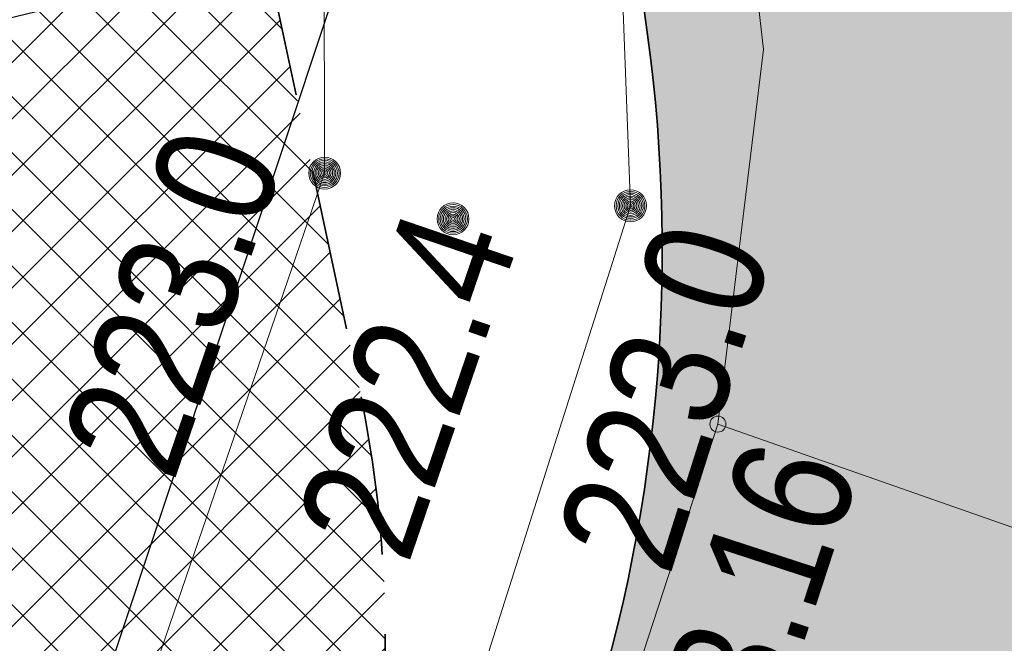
# Model space of a CAD drawing. Header units: metres. Extents: x 6599773 to 13199707, y 5688499 to 11377233.
# Tile 225 of 256: x 6600014 to 6600020, y 5689068 to 5689072. Entities that reach past the tile are written whole.
import ezdxf
from ezdxf.enums import TextEntityAlignment as Align

# ---------------------------------------------------------------- set-up
doc = ezdxf.new("R2010")
doc.units = ezdxf.units.M
doc.header["$MEASUREMENT"] = 0
for name, pattern in [('1', [0]), ('2_OTKJ', [2, 1.5, -0.5]), ('3_EGJE', [2.5, 1.5, -0.3700000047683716, 0.2600001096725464, -0.369999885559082]), ('BUG', [1.5, 1, -0.5]), ('GUK', [2, 1.5, -0.5])]:
    doc.linetypes.add(name, pattern=pattern)
doc.layers.get('0').update_dxf_attribs({"linetype": 'CONTINUOUS', "lineweight": 5})
doc.layers.get('Defpoints').update_dxf_attribs({"linetype": 'CONTINUOUS', "lineweight": 9})
for name, color, linetype, lineweight in [('_kolor chodnik', 50, '1', 0), ('_kolor zjazdy kostka', 7, '1', 0), ('_kolor ścieżka', 10, '1', 0), ('_kraweznik', 7, 'CONTINUOUS', 35), ('_obrzeze', 10, 'BUG', 35), ('_opis', 7, 'CONTINUOUS', 25), ('_os', 7, '3_EGJE', 13), ('AS__Nowe_granice', 140, 'CONTINUOUS', 30), ('Kontury', 90, 'GUK', 5), ('OTK_L_0', 7, '2_OTKJ', 5), ('OTK_L_5', 7, 'CONTINUOUS', 5), ('OTR_T_0', 7, 'CONTINUOUS', 5), ('OTR_T_1', 7, 'CONTINUOUS', 5), ('OTZ_L_1', 7, 'CONTINUOUS', 5)]:
    doc.layers.add(name, color=color, linetype=linetype, lineweight=lineweight)
doc.layers.add('_kolor jezdnia', color=7, linetype='1', lineweight=0, true_color=0x00dbdb)
doc.layers.add('_kolor pobocze', color=7, linetype='1', lineweight=0, true_color=0xff66ff)
doc.styles.add('opis', font='ARIALN.TTF', dxfattribs={"width": 0.7, "height": 1.1})
doc.styles.add('STYL_ARIAL', font='ARIALN.TTF', dxfattribs={"width": 0.75, "oblique": 0.1})
doc.dimstyles.new('opi', dxfattribs={"dimtxt": 1.1, "dimasz": 0.6, "dimexe": 1, "dimexo": 1, "dimgap": 0.5, "dimtad": 1, "dimzin": 1, "dimtxsty": 'opis', "dimblk": 'ARCHTICK', "dimcen": 2.5, "dimadec": 3, "dimazin": 0, "dimtfac": 1, "dimtmove": 0, "dimatfit": 3, "dimfxl": 1, "dimarcsym": 0})
pattern_1 = [(45, (0, 0), (-0.1767766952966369, 0.1767766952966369), []), (135, (0, 0), (-0.1767766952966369, -0.1767766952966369), [])]

# ---------------------------------------------------------------- blocks, each defined once
blk = doc.blocks.new('_ArchTick')
at = {"color": 0, "linetype": 'ByBlock', "const_width": 0.15}
blk.add_lwpolyline([(-0.5, -0.5), (0.5, 0.5)], dxfattribs=at)
blk = doc.blocks.new('*D90')
at = {"layer": '_opis', "color": 0, "lineweight": -2, "transparency": 16777216}
blk.add_line((6600012.671020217, 5689071.674054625), (6600017.848034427, 5689072.953688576), dxfattribs=at)
at = {"layer": 'Defpoints', "color": 0, "transparency": 16777216}
for p in [(6600017.848034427, 5689072.953688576), (6600008.140193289, 5689070.554142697)]:
    blk.add_point(p, dxfattribs=at)
at = {"layer": '_opis', "color": 0, "lineweight": -2, "transparency": 16777216, "xscale": 0.6, "yscale": 0.6, "zscale": 0.6, "rotation": 13.88386012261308}
blk.add_blockref('_ArchTick', (6600017.848034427, 5689072.953688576), dxfattribs=at)
at = {"layer": '_opis', "color": 0, "transparency": 16777216, "insert": (6600014.204300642, 5689073.249037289), "char_height": 1.1, "attachment_point": 5, "rotation": 13.883860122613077, "style": 'opis'}
blk.add_mtext('R10,00', dxfattribs=at)
blk = doc.blocks.new('403')
at = {"color": 0}
blk.add_circle((0, 0), 0.05, dxfattribs=at)
blk = doc.blocks.new('801')
at = {"color": 0}
for radius in [0.1, 0.09, 0.08, 0.07, 0.06, 0.05, 0.04, 0.03, 0.02, 0.01]:
    blk.add_circle((0, 0), radius, dxfattribs=at)

msp = doc.modelspace()

# ---------------------------------------------------------------- hatches: boundary and pattern name
at = {"layer": '_kolor chodnik'}
h = msp.add_hatch(dxfattribs=at)
h.set_pattern_fill('ANSI37', color=256, scale=2)
h.set_pattern_definition(pattern_1)
h.paths.add_polyline_path([(6599849.938171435, 5688542.085872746), (6599852.232147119, 5688548.938742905), (6599853.573135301, 5688548.489851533), (6599853.827082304, 5688549.248475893), (6599851.793849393, 5688549.929093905), (6599849.895278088, 5688548.982823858), (6599847.823506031, 5688542.793750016)])
edge = h.paths.add_edge_path()
edge.add_line((6600018.106075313, 5689087.454911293), (6600022.42781917, 5689091.229234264))
edge.add_line((6600022.42781917, 5689091.229234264), (6600020.233254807, 5689093.742094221))
edge.add_line((6600020.233254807, 5689093.742094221), (6600017.159471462, 5689091.057656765))
edge.add_arc((6600023.275194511, 5689085.3851404), 8.341433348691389, 137.1531559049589, 148.8016577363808)
edge.add_line((6600016.140105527, 5689089.706021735), (6600018.106075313, 5689087.454911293))
h.paths.add_polyline_path([(6600038.501784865, 5689187.592294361), (6600037.906968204, 5689187.700586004), (6600037.63829624, 5689186.224843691), (6600038.240083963, 5689186.115282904)])
h.paths.add_polyline_path([(6600069.098302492, 5689360.276020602), (6600068.321239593, 5689360.413462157), (6600068.064048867, 5689358.936495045), (6600068.836639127, 5689358.799546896)])
h.paths.add_polyline_path([(6600082.393785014, 5689362.950258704), (6600082.941124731, 5689366.103121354), (6600081.481377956, 5689366.361351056), (6600080.923159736, 5689363.210828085)])
h.paths.add_polyline_path([(6600074.022236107, 5689388.065861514), (6600072.983907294, 5689388.249860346), (6600072.723374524, 5689386.77253894), (6600073.760538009, 5689386.588865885)])
h.paths.add_polyline_path([(6600105.613104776, 5689486.405659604), (6600106.749499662, 5689489.711933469), (6600105.298891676, 5689490.233346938), (6600104.143487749, 5689486.917306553)], flags=17)
h.paths.add_polyline_path([(6600132.519778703, 5689678.737346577), (6600131.761827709, 5689678.896110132), (6600131.444670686, 5689677.429261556), (6600132.212256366, 5689677.269208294)])
h.paths.add_polyline_path([(6600156.649397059, 5689798.7449027), (6600156.48800471, 5689797.958860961), (6600157.450195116, 5689797.757316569), (6600157.615023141, 5689798.542205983)])
h.paths.add_polyline_path([(6600189.055358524, 5689948.643107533), (6600187.902868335, 5689948.884512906), (6600187.600024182, 5689947.417400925), (6600188.748131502, 5689947.176379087)])
edge = h.paths.add_edge_path()
edge.add_line((6600204.459383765, 5690032.969035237), (6600204.153258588, 5690031.227801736))
edge.add_arc((6600202.328347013, 5690027.299936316), 4.331100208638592, 41.85300125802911, 65.08011549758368, ccw=False)
edge.add_arc((6600032.90393149, 5690051.979071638), 174.020003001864, 352.8070218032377, 353.495463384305)
edge.add_arc((6600202.372679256, 5690027.343587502), 5.999999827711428, 55.12102442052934, 69.64815978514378)
edge = h.paths.add_edge_path()
edge.add_line((6600205.046027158, 5690040.265402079), (6600204.972740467, 5690038.483452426))
edge.add_arc((6600203.986269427, 5690044.401803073), 5.999999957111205, 279.4630688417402, 294.9140560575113)
edge.add_line((6600206.513819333, 5690038.960158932), (6600206.607027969, 5690041.030672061))
edge.add_arc((6600203.986269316, 5690044.401803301), 4.270000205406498, 284.3702444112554, 307.86193139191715, ccw=False)
edge = h.paths.add_edge_path()
edge.add_arc((6600203.547470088, 5690044.558759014), 6.446878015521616, 324.4350091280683, 356.2013368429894, ccw=False)
edge.add_arc((6600203.986269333, 5690044.401803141), 6.00000007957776, 323.2169970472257, 357.4193489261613)
h.paths.add_polyline_path([(6600208.910055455, 5690121.713696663), (6600208.146285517, 5690121.748120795), (6600207.125602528, 5690121.794124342), (6600209.971605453, 5690121.665851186)])
edge = h.paths.add_edge_path()
edge.add_line((6600238.769818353, 5690481.648294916), (6600240.338176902, 5690490.873746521))
edge.add_line((6600240.338176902, 5690490.873746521), (6600241.251295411, 5690510.829461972))
edge.add_line((6600241.251295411, 5690510.829461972), (6600239.524022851, 5690510.928942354))
edge.add_line((6600239.524022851, 5690510.928942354), (6600238.633343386, 5690491.167757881))
edge.add_line((6600238.633343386, 5690491.167757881), (6600234.579716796, 5690467.661262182))
edge.add_line((6600234.579716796, 5690467.661262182), (6600234.449796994, 5690464.966873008))
edge.add_arc((6600242.443669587, 5690464.607462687), 8.00194818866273, 177.4256738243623, 268.2543056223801)
edge.add_line((6600242.199903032, 5690456.609228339), (6600242.216657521, 5690457.359274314))
edge.add_line((6600242.216657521, 5690457.359274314), (6600242.305257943, 5690458.836738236))
edge.add_arc((6600242.444504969, 5690464.607952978), 5.772894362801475, 177.0298084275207, 268.6178439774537, ccw=False)
edge.add_line((6600236.679365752, 5690464.907083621), (6600236.951876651, 5690470.95443634))
edge.add_line((6600236.951876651, 5690470.95443634), (6600238.150786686, 5690478.210832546))
edge.add_line((6600238.150786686, 5690478.210832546), (6600238.769818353, 5690481.648294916))
h.paths.add_polyline_path([(6600238.769818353, 5690481.648294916), (6600238.150786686, 5690478.210832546), (6600239.670056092, 5690477.930590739), (6600240.266710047, 5690481.376366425)], flags=17)
edge = h.paths.add_edge_path()
edge.add_line((6600223.366500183, 5690460.339976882), (6600223.276803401, 5690457.948865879))
edge.add_arc((6600221.105749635, 5690465.64864014), 7.999999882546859, 285.7465040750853, 299.8464885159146)
edge.add_line((6600225.08717264, 5690458.709744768), (6600225.240084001, 5690461.623695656))
edge.add_arc((6600221.105749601, 5690465.648640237), 5.769999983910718, 293.06724420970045, 315.7681070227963, ccw=False)
edge = h.paths.add_edge_path()
edge.add_arc((6600220.025145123, 5690444.676291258), 5.77000016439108, 37.996647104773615, 59.94382588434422, ccw=False)
edge.add_line((6600224.572175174, 5690448.22839199), (6600224.817793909, 5690451.081798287))
edge.add_arc((6600220.025145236, 5690444.676291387), 7.999999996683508, 53.19588653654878, 68.15166733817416)
edge.add_line((6600223.00235276, 5690452.101669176), (6600222.91504296, 5690449.670427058))
edge = h.paths.add_edge_path()
edge.add_arc((6600221.105749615, 5690465.648640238), 7.999999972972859, 328.0222308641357, 357.0132597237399)
edge.add_line((6600229.094882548, 5690465.23180147), (6600229.218816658, 5690467.593604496))
edge.add_line((6600229.218816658, 5690467.593604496), (6600228.218919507, 5690467.645774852))
edge.add_line((6600228.218919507, 5690467.645774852), (6600227.891778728, 5690461.411918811))
h.paths.add_polyline_path([(6600200.980142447, 5690012.236744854), (6600202.31727834, 5690011.956662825), (6600202.522293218, 5690012.935421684), (6600201.182321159, 5690013.216097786)])
h.paths.add_polyline_path([(6600196.457878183, 5689983.98337835), (6600195.202332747, 5689984.246370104), (6600194.899091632, 5689982.777335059), (6600196.150355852, 5689982.515240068)])
edge = h.paths.add_edge_path()
edge.add_line((6600112.305909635, 5689517.99101877), (6600112.691041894, 5689519.807934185))
edge.add_line((6600112.691041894, 5689519.807934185), (6600113.245521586, 5689522.423769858))
edge.add_line((6600113.245521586, 5689522.423769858), (6600111.553124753, 5689522.782507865))
edge.add_line((6600111.553124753, 5689522.782507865), (6600107.405864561, 5689503.217226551))
edge.add_line((6600107.405864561, 5689503.217226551), (6600099.494506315, 5689480.361667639))
edge.add_line((6600099.494506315, 5689480.361667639), (6600099.182814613, 5689478.891218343))
edge.add_arc((6600107.008997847, 5689477.232359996), 8.000059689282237, 168.0325629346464, 257.7529108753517)
edge.add_line((6600105.311960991, 5689469.414366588), (6600105.784990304, 5689471.593619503))
edge.add_arc((6600107.008927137, 5689477.232314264), 5.769999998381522, 168.0321375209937, 257.7533362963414, ccw=False)
edge.add_line((6600101.364343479, 5689478.42879883), (6600101.647245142, 5689479.76342708))
edge.add_line((6600101.647245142, 5689479.76342708), (6600104.143487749, 5689486.917306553))
edge.add_line((6600104.143487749, 5689486.917306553), (6600105.298891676, 5689490.233346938))
edge.add_line((6600105.298891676, 5689490.233346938), (6600108.240043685, 5689498.809726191))
edge.add_line((6600108.240043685, 5689498.809726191), (6600112.305909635, 5689517.99101877))
h.paths.add_polyline_path([(6600136.009573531, 5689645.499114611), (6600138.333647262, 5689645.012304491), (6600138.661671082, 5689646.578318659), (6600134.869459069, 5689647.372651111)])
at = {"layer": '_kolor jezdnia'}
h = msp.add_hatch(dxfattribs=at)
h.set_pattern_fill('ANSI37', color=256, scale=2.2)
h.set_pattern_definition([(311.9999999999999, (0, 0), (0.2043648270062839, 0.1840109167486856), []), (41.99999999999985, (0, 0), (-0.1840109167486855, 0.2043648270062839), [])])
edge = h.paths.add_edge_path()
edge.add_line((6599833.066047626, 5688539.933393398), (6599850.649511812, 5688527.983462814))
edge.add_arc((6599857.337592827, 5688536.653968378), 10.95025544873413, 169.5012687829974, 232.3548431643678, ccw=False)
edge.add_arc((6599858.085851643, 5688536.618142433), 11.69295282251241, 162.2507788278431, 169.9967502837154, ccw=False)
edge.add_line((6599846.949484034, 5688540.182754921), (6599847.823506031, 5688542.793750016))
edge.add_line((6599847.823506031, 5688542.793750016), (6599849.895278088, 5688548.982823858))
edge.add_line((6599849.895278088, 5688548.982823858), (6599852.434748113, 5688556.56906746))
edge.add_line((6599852.434748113, 5688556.56906746), (6599928.48625871, 5688783.760284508))
edge.add_line((6599928.48625871, 5688783.760284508), (6599931.025728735, 5688791.34652811))
edge.add_line((6599931.025728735, 5688791.34652811), (6599996.657773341, 5688987.411326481))
edge.add_line((6599996.657773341, 5688987.411326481), (6599999.197243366, 5688994.997570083))
edge.add_line((6599999.197243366, 5688994.997570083), (6600021.930100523, 5689062.908193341))
edge.add_line((6600021.930100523, 5689062.908193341), (6600017.620224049, 5689067.371531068))
edge.add_line((6600017.620224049, 5689067.371531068), (6600016.714558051, 5689064.654078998))
edge.add_line((6600016.714558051, 5689064.654078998), (6600012.423620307, 5689051.835617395))
edge.add_line((6600012.423620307, 5689051.835617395), (6600009.884150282, 5689044.249373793))
edge.add_line((6600009.884150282, 5689044.249373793), (6599977.53516164, 5688947.612159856))
edge.add_line((6599977.53516164, 5688947.612159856), (6599974.995691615, 5688940.025916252))
edge.add_line((6599974.995691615, 5688940.025916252), (6599942.096912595, 5688841.746295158))
edge.add_line((6599942.096912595, 5688841.746295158), (6599939.557442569, 5688834.160051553))
edge.add_line((6599939.557442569, 5688834.160051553), (6599882.679288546, 5688664.246042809))
edge.add_line((6599882.679288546, 5688664.246042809), (6599880.139818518, 5688656.659799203))
edge.add_line((6599880.139818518, 5688656.659799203), (6599852.464543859, 5688573.984527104))
edge.add_line((6599852.464543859, 5688573.984527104), (6599842.470137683, 5688544.127903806))
edge.add_arc((6599835.706422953, 5688546.652910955), 7.219660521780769, 248.54809133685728, 339.52856074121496, ccw=False)
h.paths.add_polyline_path([(6600044.653202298, 5689172.271628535), (6600046.276244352, 5689181.431901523), (6600047.759199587, 5689189.801539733), (6600051.0603021, 5689208.432603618), (6600052.368792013, 5689215.817578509), (6600054.808584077, 5689229.587499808), (6600056.11707399, 5689236.972474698), (6600057.346666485, 5689243.912161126), (6600058.655146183, 5689251.297078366), (6600058.831439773, 5689252.292060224), (6600060.098987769, 5689259.445963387), (6600060.139929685, 5689259.677035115), (6600061.407468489, 5689266.830886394), (6600072.329030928, 5689328.470998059), (6600073.637511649, 5689335.855921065), (6600077.337304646, 5689356.73715072), (6600078.820259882, 5689365.106788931), (6600081.142794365, 5689378.214921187), (6600082.53851694, 5689386.092227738), (6600095.187867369, 5689457.483787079), (6600091.082877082, 5689465.8405575), (6600089.043088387, 5689454.328211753), (6600087.870641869, 5689447.711051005), (6600087.560133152, 5689445.958573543), (6600086.562151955, 5689440.326076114), (6600082.433200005, 5689417.022719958), (6600080.95024477, 5689408.65308175), (6600077.202698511, 5689387.502337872), (6600075.719743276, 5689379.132699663), (6600073.469199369, 5689366.430874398), (6600071.986244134, 5689358.061236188), (6600069.986864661, 5689346.776955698), (6600068.591142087, 5689338.899649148), (6600065.559290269, 5689321.78820693), (6600064.163567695, 5689313.91090038), (6600059.719426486, 5689288.828650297), (6600058.323703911, 5689280.951343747), (6600057.563846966, 5689276.662793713), (6600056.168124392, 5689268.785487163), (6600054.804920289, 5689261.091711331), (6600053.409197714, 5689253.214404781), (6600053.264817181, 5689252.399536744), (6600051.869094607, 5689244.522230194), (6600051.183555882, 5689240.653124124), (6600049.787833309, 5689232.775817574), (6600046.593849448, 5689214.749319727), (6600045.198126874, 5689206.872013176), (6600044.41754409, 5689202.466488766), (6600042.934588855, 5689194.096850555), (6600036.429952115, 5689157.38538759), (6600034.94699688, 5689149.01574938), (6600030.579776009, 5689124.367629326), (6600027.529365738, 5689107.151445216), (6600024.895072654, 5689094.014582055), (6600030.583685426, 5689094.264316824), (6600032.945013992, 5689106.191885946), (6600043.170247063, 5689163.901990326)])
edge = h.paths.add_edge_path()
edge.add_line((6600111.106812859, 5689535.144351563), (6600111.256844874, 5689535.85214863))
edge.add_line((6600111.256844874, 5689535.85214863), (6600112.915748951, 5689543.678261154))
edge.add_line((6600112.915748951, 5689543.678261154), (6600117.304772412, 5689564.384094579))
edge.add_line((6600117.304772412, 5689564.384094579), (6600119.067357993, 5689572.699339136))
edge.add_line((6600119.067357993, 5689572.699339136), (6600120.087667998, 5689577.512794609))
edge.add_line((6600120.087667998, 5689577.512794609), (6600121.64289057, 5689584.849775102))
edge.add_line((6600121.64289057, 5689584.849775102), (6600128.436769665, 5689616.900852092))
edge.add_line((6600128.436769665, 5689616.900852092), (6600129.991992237, 5689624.237832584))
edge.add_line((6600129.991992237, 5689624.237832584), (6600132.660554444, 5689636.827148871))
edge.add_line((6600132.660554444, 5689636.827148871), (6600133.208838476, 5689639.444704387))
edge.add_line((6600133.208838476, 5689639.444704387), (6600134.848957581, 5689647.274775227))
edge.add_line((6600134.848957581, 5689647.274775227), (6600138.97649476, 5689666.979995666))
edge.add_line((6600138.97649476, 5689666.979995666), (6600140.51410642, 5689674.320687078))
edge.add_line((6600140.51410642, 5689674.320687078), (6600145.209128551, 5689696.735129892))
edge.add_line((6600145.209128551, 5689696.735129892), (6600146.746740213, 5689704.075821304))
edge.add_line((6600146.746740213, 5689704.075821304), (6600151.462308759, 5689726.588354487))
edge.add_line((6600151.462308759, 5689726.588354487), (6600152.999920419, 5689733.929045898))
edge.add_line((6600152.999920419, 5689733.929045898), (6600155.244070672, 5689744.642813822))
edge.add_line((6600155.244070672, 5689744.642813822), (6600156.781682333, 5689751.983505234))
edge.add_line((6600156.781682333, 5689751.983505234), (6600161.635515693, 5689775.156126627))
edge.add_line((6600161.635515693, 5689775.156126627), (6600163.378142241, 5689783.475576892))
edge.add_line((6600163.378142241, 5689783.475576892), (6600163.850769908, 5689785.731942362))
edge.add_line((6600163.850769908, 5689785.731942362), (6600167.028500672, 5689800.90270461))
edge.add_line((6600167.028500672, 5689800.90270461), (6600179.490888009, 5689860.399222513))
edge.add_line((6600179.490888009, 5689860.399222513), (6600181.233514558, 5689868.718672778))
edge.add_line((6600181.233514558, 5689868.718672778), (6600181.84713393, 5689871.648144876))
edge.add_line((6600181.84713393, 5689871.648144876), (6600183.38474559, 5689878.988836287))
edge.add_line((6600183.38474559, 5689878.988836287), (6600184.935818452, 5689886.393792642))
edge.add_line((6600184.935818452, 5689886.393792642), (6600186.575937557, 5689894.223863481))
edge.add_line((6600186.575937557, 5689894.223863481), (6600194.051338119, 5689929.912074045))
edge.add_line((6600194.051338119, 5689929.912074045), (6600195.691457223, 5689937.742144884))
edge.add_line((6600195.691457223, 5689937.742144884), (6600202.915799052, 5689972.231779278))
edge.add_line((6600202.915799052, 5689972.231779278), (6600204.555918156, 5689980.061850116))
edge.add_line((6600204.555918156, 5689980.061850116), (6600206.062781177, 5689987.255744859))
edge.add_line((6600206.062781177, 5689987.255744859), (6600207.702900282, 5689995.085815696))
edge.add_line((6600207.702900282, 5689995.085815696), (6600210.232559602, 5690007.162628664))
edge.add_line((6600210.232559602, 5690007.162628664), (6600211.694938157, 5690014.144150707))
edge.add_arc((6600028.177652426, 5690052.584442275), 187.5000004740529, 348.1696294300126, 357.4195276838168)
edge.add_line((6600215.487522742, 5690044.142720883), (6600208.310270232, 5690026.480446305))
edge.add_arc((6600032.903933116, 5690051.97907145), 177.2500013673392, 348.1696294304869, 351.7289130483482, ccw=False)
edge.add_line((6600206.38894146, 5690015.640182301), (6600205.966941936, 5690013.625519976))
edge.add_line((6600205.966941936, 5690013.625519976), (6600204.326822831, 5690005.795449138))
edge.add_line((6600204.326822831, 5690005.795449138), (6600197.076961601, 5689971.183982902))
edge.add_line((6600197.076961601, 5689971.183982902), (6600195.334335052, 5689962.864532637))
edge.add_line((6600195.334335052, 5689962.864532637), (6600193.44722506, 5689953.855305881))
edge.add_line((6600193.44722506, 5689953.855305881), (6600191.909227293, 5689946.512771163))
edge.add_line((6600191.909227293, 5689946.512771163), (6600185.49684423, 5689915.899498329))
edge.add_line((6600185.49684423, 5689915.899498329), (6600183.856521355, 5689908.068454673))
edge.add_line((6600183.856521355, 5689908.068454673), (6600182.066605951, 5689899.523243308))
edge.add_line((6600182.066605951, 5689899.523243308), (6600180.32407057, 5689891.204228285))
edge.add_line((6600180.32407057, 5689891.204228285), (6600174.320344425, 5689862.541919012))
edge.add_line((6600174.320344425, 5689862.541919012), (6600172.577809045, 5689854.222903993))
edge.add_line((6600172.577809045, 5689854.222903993), (6600163.663810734, 5689811.666703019))
edge.add_line((6600163.663810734, 5689811.666703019), (6600162.023782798, 5689803.837067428))
edge.add_line((6600162.023782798, 5689803.837067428), (6600160.924220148, 5689798.587659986))
edge.add_line((6600160.924220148, 5689798.587659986), (6600159.279208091, 5689790.734229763))
edge.add_line((6600159.279208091, 5689790.734229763), (6600157.107250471, 5689780.365115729))
edge.add_line((6600157.107250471, 5689780.365115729), (6600155.462238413, 5689772.511685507))
edge.add_line((6600155.462238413, 5689772.511685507), (6600153.380318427, 5689762.572418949))
edge.add_line((6600153.380318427, 5689762.572418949), (6600151.735124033, 5689754.718118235))
edge.add_line((6600151.735124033, 5689754.718118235), (6600148.586504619, 5689739.686336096))
edge.add_line((6600148.586504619, 5689739.686336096), (6600146.885007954, 5689731.563243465))
edge.add_line((6600146.885007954, 5689731.563243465), (6600141.75088822, 5689707.052510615))
edge.add_line((6600141.75088822, 5689707.052510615), (6600140.110896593, 5689699.223048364))
edge.add_line((6600140.110896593, 5689699.223048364), (6600133.483561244, 5689667.583574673))
edge.add_line((6600133.483561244, 5689667.583574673), (6600131.860394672, 5689659.834436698))
edge.add_line((6600131.860394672, 5689659.834436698), (6600131.740984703, 5689659.26436315))
edge.add_line((6600131.740984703, 5689659.26436315), (6600130.117814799, 5689651.515209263))
edge.add_line((6600130.117814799, 5689651.515209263), (6600127.278733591, 5689637.961189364))
edge.add_line((6600127.278733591, 5689637.961189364), (6600126.924568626, 5689636.290366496))
edge.add_line((6600126.924568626, 5689636.290366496), (6600125.166244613, 5689627.995226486))
edge.add_line((6600125.166244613, 5689627.995226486), (6600118.009503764, 5689594.232298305))
edge.add_line((6600118.009503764, 5689594.232298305), (6600116.251179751, 5689585.937158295))
edge.add_line((6600116.251179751, 5689585.937158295), (6600113.665314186, 5689573.737975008))
edge.add_line((6600113.665314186, 5689573.737975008), (6600111.898534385, 5689565.402943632))
edge.add_line((6600111.898534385, 5689565.402943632), (6600104.889982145, 5689532.33911599))
edge.add_line((6600104.889982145, 5689532.33911599), (6600103.226635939, 5689524.492047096))
edge.add_line((6600103.226635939, 5689524.492047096), (6600096.623876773, 5689493.342605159))
edge.add_line((6600096.623876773, 5689493.342605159), (6600094.968986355, 5689485.53542763))
edge.add_line((6600094.968986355, 5689485.53542763), (6600094.300101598, 5689482.379870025))
edge.add_line((6600094.300101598, 5689482.379870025), (6600099.182814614, 5689478.891218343))
edge.add_line((6600099.182814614, 5689478.891218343), (6600099.494506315, 5689480.361667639))
edge.add_line((6600099.494506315, 5689480.361667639), (6600111.106812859, 5689535.144351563))
edge = h.paths.add_edge_path()
edge.add_arc((6600239.213891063, 5690851.4003676), 10.0000000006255, -2.8342403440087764, 76.13703556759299, ccw=False)
edge.add_line((6600249.201658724, 5690850.905901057), (6600249.082723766, 5690848.503524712))
edge.add_line((6600249.082723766, 5690848.503524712), (6600247.016487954, 5690806.767468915))
edge.add_line((6600247.016487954, 5690806.767468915), (6600246.092398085, 5690789.152178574))
edge.add_line((6600246.092398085, 5690789.152178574), (6600233.768116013, 5690572.015170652))
edge.add_line((6600233.768116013, 5690572.015170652), (6600228.959056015, 5690465.29620206))
edge.add_line((6600228.959056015, 5690465.29620206), (6600234.588724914, 5690465.017134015))
edge.add_line((6600234.588724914, 5690465.017134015), (6600239.26254019, 5690571.767576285))
edge.add_line((6600239.26254019, 5690571.767576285), (6600252.505038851, 5690806.400146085))
edge.add_line((6600252.505038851, 5690806.400146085), (6600254.569211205, 5690848.094521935))
edge.add_arc((6600262.559425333, 5690847.6989487), 7.999999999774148, 76.13703557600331, 177.1657596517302, ccw=False)
edge.add_line((6600264.476229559, 5690855.465921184), (6600241.609896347, 5690861.109083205))
edge = h.paths.add_edge_path()
edge.add_line((6600250.031475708, 5690451.625307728), (6600250.231741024, 5690455.772579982))
edge.add_line((6600250.231741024, 5690455.772579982), (6600246.257763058, 5690456.417303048))
edge.add_line((6600246.257763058, 5690456.417303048), (6600242.171761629, 5690456.61060902))
edge.add_arc((6600242.563100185, 5690464.586983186), 7.985968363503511, 176.9123644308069, 267.1911945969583, ccw=False)
edge.add_line((6600234.588724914, 5690465.017134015), (6600228.959056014, 5690465.29620206))
edge.add_arc((6600220.965133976, 5690465.657286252), 8.002072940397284, 267.8289300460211, 357.413716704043, ccw=False)
edge.add_line((6600220.661989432, 5690457.660957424), (6600212.406915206, 5690458.119572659))
edge.add_line((6600212.406915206, 5690458.119572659), (6600208.431872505, 5690457.817501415))
edge.add_line((6600208.431872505, 5690457.817501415), (6600208.233912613, 5690454.548331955))
edge.add_line((6600208.233912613, 5690454.548331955), (6600212.129565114, 5690453.127270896))
edge.add_line((6600212.129565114, 5690453.127270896), (6600218.640548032, 5690452.76554962))
edge.add_line((6600218.640548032, 5690452.76554962), (6600216.486747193, 5690452.885205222))
edge.add_line((6600216.486747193, 5690452.885205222), (6600220.46890539, 5690452.663974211))
edge.add_arc((6600220.025145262, 5690444.676291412), 7.999999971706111, -0.3386579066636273, 86.8201700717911, ccw=False)
edge.add_line((6600228.025005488, 5690444.629006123), (6600227.803602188, 5690439.649256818))
edge.add_line((6600227.803602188, 5690439.649256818), (6600226.885525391, 5690435.936828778))
edge.add_line((6600226.885525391, 5690435.936828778), (6600225.534849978, 5690405.967249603))
edge.add_line((6600225.534849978, 5690405.967249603), (6600226.115199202, 5690402.187514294))
edge.add_line((6600226.115199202, 5690402.187514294), (6600213.445139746, 5690121.008786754))
edge.add_line((6600213.445139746, 5690121.008786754), (6600213.352800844, 5690118.960058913))
edge.add_line((6600213.352800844, 5690118.960058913), (6600209.980184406, 5690044.131649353))
edge.add_arc((6600203.986269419, 5690044.401803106), 5.999999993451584, 257.4162346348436, 357.41934921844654, ccw=False)
edge.add_line((6600202.679069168, 5690038.545931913), (6600201.589735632, 5690033.666039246))
edge.add_line((6600201.589735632, 5690033.666039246), (6600203.67987942, 5690033.199458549))
edge.add_arc((6600202.372679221, 5690027.343587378), 5.999999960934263, -8.27108729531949, 77.41623506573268, ccw=False)
edge.add_line((6600208.310270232, 5690026.480446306), (6600215.487522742, 5690044.142720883))
edge.add_line((6600215.487522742, 5690044.142720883), (6600216.199687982, 5690059.944661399))
edge.add_line((6600216.199687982, 5690059.944661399), (6600216.537356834, 5690067.437056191))
edge.add_line((6600216.537356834, 5690067.437056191), (6600223.893528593, 5690230.66011469))
edge.add_line((6600223.893528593, 5690230.66011469), (6600224.231197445, 5690238.152509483))
edge.add_line((6600224.231197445, 5690238.152509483), (6600233.507835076, 5690443.987992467))
edge.add_arc((6600241.499722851, 5690443.627812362), 7.999999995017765, 87.29208981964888, 177.4195277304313, ccw=False)
edge.add_line((6600241.877677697, 5690451.618879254), (6600246.021541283, 5690451.422886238))
edge.add_line((6600246.021541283, 5690451.422886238), (6600246.427694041, 5690451.443388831))
edge.add_line((6600246.427694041, 5690451.443388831), (6600246.793970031, 5690451.461878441))
edge.add_line((6600246.793970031, 5690451.461878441), (6600250.031475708, 5690451.625307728))
edge = h.paths.add_edge_path()
edge.add_line((6600007.33756506, 5689086.20374581), (6600006.980466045, 5689080.740822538))
edge.add_line((6600006.980466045, 5689080.740822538), (6600007.229745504, 5689080.720859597))
edge.add_line((6600007.229745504, 5689080.720859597), (6600008.093335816, 5689080.601653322))
edge.add_line((6600008.093335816, 5689080.601653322), (6600008.702681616, 5689080.53831051))
edge.add_arc((6600008.140193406, 5689070.554142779), 9.999999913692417, -18.557800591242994, 86.77547804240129, ccw=False)
edge.add_line((6600017.620224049, 5689067.371531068), (6600021.930100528, 5689062.908193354))
edge.add_arc((6599734.83819726, 5689159.011261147), 302.7499967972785, 341.4922000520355, 343.8640860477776)
edge.add_arc((6600034.895369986, 5689072.315877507), 9.581213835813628, 98.63328270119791, 164.5273290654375, ccw=False)
edge.add_line((6600033.457137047, 5689081.788529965), (6600033.832640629, 5689081.798737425))
edge.add_line((6600033.832640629, 5689081.798737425), (6600034.422462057, 5689082.05700874))
edge.add_line((6600034.422462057, 5689082.05700874), (6600036.833623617, 5689082.139040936))
edge.add_line((6600036.833623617, 5689082.139040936), (6600036.730225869, 5689087.148851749))
edge.add_line((6600036.730225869, 5689087.148851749), (6600036.579860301, 5689087.134303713))
edge.add_arc((6600036.479565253, 5689093.136286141), 6.002820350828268, 169.1687651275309, 270.9573417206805, ccw=False)
edge.add_line((6600030.583685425, 5689094.264316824), (6600024.895072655, 5689094.014582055))
edge.add_arc((6600015.200558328, 5689096.162123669), 9.929528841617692, 271.0943432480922, 347.5094668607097, ccw=False)
edge.add_arc((6600014.909438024, 5689089.646776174), 3.446070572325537, 264.4236009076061, 278.0194998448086, ccw=False)
edge.add_line((6600014.574573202, 5689086.217014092), (6600014.299554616, 5689086.232508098))
edge.add_line((6600014.299554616, 5689086.232508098), (6600010.474232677, 5689086.448019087))
edge.add_line((6600010.474232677, 5689086.448019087), (6600007.33756506, 5689086.20374581))
edge = h.paths.add_edge_path()
edge.add_line((6600105.490725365, 5689463.953528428), (6600106.927559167, 5689464.047234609))
edge.add_line((6600106.927559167, 5689464.047234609), (6600107.835, 5689468.66))
edge.add_line((6600107.835, 5689468.66), (6600105.311960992, 5689469.414366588))
edge.add_arc((6600107.008997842, 5689477.232359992), 8.000059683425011, 168.0325628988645, 257.7529109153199, ccw=False)
edge.add_line((6600099.182814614, 5689478.891218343), (6600094.300101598, 5689482.379870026))
edge.add_arc((6600586.245114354, 5689378.10423892), 502.8750369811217, 168.032376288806, 169.9522165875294)
edge.add_line((6600091.082877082, 5689465.8405575), (6600095.187867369, 5689457.483787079))
edge.add_arc((6600103.06517392, 5689456.088064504), 8.000000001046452, 77.7533362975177, 169.9524553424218, ccw=False)
edge.add_line((6600104.762140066, 5689463.906012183), (6600105.490725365, 5689463.953528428))
at = {"layer": '_kolor pobocze'}
h = msp.add_hatch(dxfattribs=at)
h.set_pattern_fill('ANSI37', color=256, scale=2)
h.set_pattern_definition(pattern_1)
edge = h.paths.add_edge_path()
edge.add_line((6600035.926965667, 5689101.56944285), (6600036.046865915, 5689102.311543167))
edge.add_arc((6600058.171848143, 5689233.778275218), 133.3154772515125, 259.4578941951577, 260.4470163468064, ccw=False)
edge.add_line((6600033.780707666, 5689102.713067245), (6600032.142559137, 5689101.847662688))
edge.add_arc((6599734.838175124, 5689159.011266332), 302.7500195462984, 347.6801154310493, 349.11639019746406, ccw=False)
edge.add_arc((6600036.478170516, 5689093.133441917), 6.000000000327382, 167.68011541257, 271.5571101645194)
edge.add_line((6600036.64121064, 5689087.1356575), (6600036.730491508, 5689087.137804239))
edge.add_line((6600036.730491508, 5689087.137804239), (6600036.71246321, 5689087.887583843))
edge.add_line((6600036.71246321, 5689087.887583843), (6600036.559840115, 5689087.884077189))
edge.add_arc((6600036.482532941, 5689093.14290691), 5.259397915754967, 170.6455005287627, 270.84221319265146, ccw=False)
edge.add_arc((6600545.796425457, 5688991.216220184), 524.6691769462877, 167.9170060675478, 168.7028219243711, ccw=False)
edge.add_line((6600032.751078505, 5689101.044345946), (6600034.011432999, 5689101.917298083))
edge.add_line((6600034.011432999, 5689101.917298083), (6600035.926965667, 5689101.56944285))
edge = h.paths.add_edge_path()
edge.add_line((6600002.828843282, 5688994.032881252), (6600003.066918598, 5688994.744091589))
edge.add_line((6600003.066918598, 5688994.744091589), (6600001.227880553, 5688995.359703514))
edge.add_line((6600001.227880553, 5688995.359703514), (6600000.55876659, 5688996.702196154))
edge.add_line((6600000.55876659, 5688996.702196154), (6600022.641310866, 5689062.67011804))
edge.add_arc((6599734.83819395, 5689159.011262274), 303.5000002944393, 341.4922000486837, 343.8640860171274)
edge.add_arc((6600035.267451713, 5689072.092773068), 9.250000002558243, 91.55711016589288, 163.8640860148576, ccw=False)
edge.add_line((6600035.016098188, 5689081.339357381), (6600036.868703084, 5689081.389717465))
edge.add_line((6600036.868703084, 5689081.389717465), (6600036.850674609, 5689082.139504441))
edge.add_line((6600036.850674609, 5689082.139504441), (6600034.995718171, 5689082.089080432))
edge.add_arc((6600035.267451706, 5689072.092773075), 9.999999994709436, 91.55711014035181, 163.8640860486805)
edge.add_arc((6599734.838192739, 5689159.011262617), 302.7500015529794, 341.4922000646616, 343.8640860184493, ccw=False)
edge.add_line((6600021.930100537, 5689062.908193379), (6599999.748942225, 5688996.6456785))
edge.add_line((6599999.748942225, 5688996.6456785), (6600000.695212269, 5688994.747107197))
edge.add_line((6600000.695212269, 5688994.747107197), (6600002.828843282, 5688994.032881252))
h.paths.add_polyline_path([(6599971.7492186, 5688907.297112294), (6599971.084233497, 5688908.631320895), (6599997.822068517, 5688988.526766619), (6599999.164561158, 5688989.195880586), (6600001.003599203, 5688988.580268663), (6600001.241674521, 5688989.291479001), (6599999.108043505, 5688990.005704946), (6599997.2094722, 5688989.059434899), (6599970.270280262, 5688908.583087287), (6599971.216550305, 5688906.684515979), (6599973.350181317, 5688905.970290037), (6599973.588256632, 5688906.681500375)])
h.paths.add_polyline_path([(6599932.504667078, 5688790.060553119), (6599931.835553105, 5688791.403045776), (6599968.343406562, 5688900.4641754), (6599969.685899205, 5688901.133289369), (6599971.524937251, 5688900.517677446), (6599971.763012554, 5688901.228887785), (6599969.629381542, 5688901.94311373), (6599967.730810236, 5688900.996843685), (6599931.025728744, 5688791.34652811), (6599931.971998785, 5688789.447956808), (6599933.988392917, 5688788.772975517), (6599934.226774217, 5688789.484136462)])
at = {"layer": '_kolor zjazdy kostka'}
h = msp.add_hatch(dxfattribs=at)
h.set_pattern_fill('ANSI37', color=256, scale=2)
h.set_pattern_definition(pattern_1)
h.paths.add_polyline_path([(6600244.137440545, 5690813.934732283), (6600242.369522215, 5690814.022127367), (6600242.097568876, 5690808.528921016), (6600243.865482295, 5690808.44142671)])
h.paths.add_polyline_path([(6600247.012128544, 5690806.679412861), (6600247.44273645, 5690815.377295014), (6600247.393289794, 5690814.378518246), (6600247.113277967, 5690808.722537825)])
h.paths.add_polyline_path([(6600242.297085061, 5690788.088808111), (6600240.958726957, 5690788.155683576), (6600240.648818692, 5690782.664569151), (6600241.987258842, 5690782.599147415)])
h.paths.add_polyline_path([(6600245.558275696, 5690780.919298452), (6600246.037231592, 5690789.405686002), (6600244.985820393, 5690788.453468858), (6600244.612601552, 5690781.981345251)])
h.paths.add_polyline_path([(6600241.348405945, 5690723.711515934), (6600242.272017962, 5690722.691689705), (6600242.749709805, 5690731.155680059), (6600241.698138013, 5690730.203317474), (6600241.472690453, 5690726.27550499)])
h.paths.add_polyline_path([(6600225.772794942, 5690394.589141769), (6600224.731429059, 5690393.637598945), (6600224.461246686, 5690387.644646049), (6600225.412923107, 5690386.603142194)])
h.paths.add_polyline_path([(6600223.012390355, 5690333.280720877), (6600223.372595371, 5690341.272607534), (6600222.32835346, 5690340.318436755), (6600222.058239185, 5690334.324941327)])
h.paths.add_polyline_path([(6600215.496388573, 5690166.390602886), (6600215.856593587, 5690174.382489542), (6600214.812834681, 5690173.428760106), (6600214.542018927, 5690167.435062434)])
h.paths.add_polyline_path([(6600212.446537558, 5690121.053392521), (6600213.399499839, 5690120.010473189), (6600213.788744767, 5690128.503024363), (6600212.745135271, 5690127.54943145)])
h.paths.add_polyline_path([(6600209.977420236, 5690121.665589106), (6600210.225142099, 5690127.162117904), (6600207.346107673, 5690127.291879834), (6600207.119593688, 5690121.794395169)])
h.paths.add_polyline_path([(6600207.950178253, 5690070.725854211), (6600204.880846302, 5690070.828947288), (6600204.643784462, 5690065.333808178), (6600207.702521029, 5690065.204598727)])
h.paths.add_polyline_path([(6600200.981479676, 5690012.236464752), (6600199.969248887, 5690007.339980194), (6600201.282587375, 5690007.064882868), (6600202.31726072, 5690011.956666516)])
h.paths.add_polyline_path([(6600193.613960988, 5689970.406358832), (6600192.398010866, 5689970.660657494), (6600191.286205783, 5689965.274578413), (6600192.486379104, 5689965.023185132)])
h.paths.add_polyline_path([(6600189.061271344, 5689948.671423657), (6600189.984133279, 5689953.050774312), (6600188.818902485, 5689953.32186217), (6600187.908781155, 5689948.91282903)])
h.paths.add_polyline_path([(6600180.976201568, 5689915.317449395), (6600179.952861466, 5689910.421322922), (6600181.008474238, 5689910.200199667), (6600182.033843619, 5689915.09540201)])
h.paths.add_polyline_path([(6600176.508279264, 5689893.538690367), (6600177.476023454, 5689893.335973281), (6600178.603605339, 5689898.719146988), (6600177.636002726, 5689898.922290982)])
h.paths.add_polyline_path([(6600179.28182965, 5689859.401159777), (6600180.522246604, 5689860.211927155), (6600181.057490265, 5689860.561775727), (6600183.598022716, 5689860.029600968), (6600184.726606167, 5689865.412570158), (6600182.186324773, 5689865.943033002), (6600181.604764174, 5689866.832779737), (6600181.024456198, 5689867.720610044)])
h.paths.add_polyline_path([(6600160.20081012, 5689810.862606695), (6600159.232772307, 5689811.065842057), (6600158.207991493, 5689806.171529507), (6600159.17573568, 5689805.968812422)])
h.paths.add_polyline_path([(6600156.493917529, 5689797.987177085), (6600155.463416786, 5689793.068691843), (6600156.431160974, 5689792.865974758), (6600157.461419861, 5689797.784520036)])
edge = h.paths.add_edge_path()
edge.add_arc((6600173.111981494, 5689800.679690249), 5.999999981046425, 204.6731153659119, 239.5411154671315, ccw=False)
edge.add_arc((6600173.162096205, 5689800.685330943), 6.047914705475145, 168.3203586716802, 204.5234866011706, ccw=False)
edge.add_line((6600167.239404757, 5689801.909666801), (6600163.65166784, 5689784.781499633))
edge.add_arc((6600169.524220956, 5689783.551410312), 5.999999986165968, 139.2146049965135, 168.1696294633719, ccw=False)
edge.add_arc((6600169.524220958, 5689783.551410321), 5.999999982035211, 96.80962310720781, 139.2146050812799, ccw=False)
edge.add_line((6600168.81279652, 5689789.509083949), (6600170.070461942, 5689795.507731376))
h.paths.add_polyline_path([(6600163.526364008, 5689776.866746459), (6600166.051243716, 5689776.337874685), (6600167.179826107, 5689781.720838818), (6600164.653945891, 5689782.24992016), (6600163.941148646, 5689783.340449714), (6600163.493329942, 5689784.025580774), (6600161.750703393, 5689775.706130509), (6600162.438017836, 5689776.155376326)])
h.paths.add_polyline_path([(6600152.614191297, 5689774.643430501), (6600153.639138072, 5689779.536616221), (6600152.646757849, 5689779.74492896), (6600151.646447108, 5689774.846147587)])
h.paths.add_polyline_path([(6600150.121074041, 5689767.466820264), (6600148.177624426, 5689758.167954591), (6600149.115997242, 5689757.971390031), (6600151.066362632, 5689767.268392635)])
h.paths.add_polyline_path([(6600142.970741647, 5689739.332500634), (6600141.888449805, 5689734.142420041), (6600144.036614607, 5689733.695518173), (6600145.123068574, 5689738.882330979)])
h.paths.add_polyline_path([(6600136.256357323, 5689701.052153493), (6600137.154085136, 5689700.864096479), (6600138.287960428, 5689706.274871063), (6600137.38649247, 5689706.464182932)])
h.paths.add_polyline_path([(6600130.081494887, 5689667.099389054), (6600129.212847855, 5689667.281639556), (6600128.083282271, 5689661.898895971), (6600128.953953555, 5689661.716447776)])
h.paths.add_polyline_path([(6600128.397394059, 5689659.030340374), (6600127.554144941, 5689659.207226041), (6600126.493408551, 5689653.810049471), (6600127.269860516, 5689653.647397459)])
h.paths.add_polyline_path([(6600134.990411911, 5689640.633636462), (6600137.30714639, 5689640.148363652), (6600138.339560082, 5689645.040620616), (6600136.015486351, 5689645.500958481), (6600135.435178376, 5689646.388788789), (6600134.8548704, 5689647.276619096), (6600133.214751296, 5689639.446548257), (6600134.102581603, 5689640.026856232)])
h.paths.add_polyline_path([(6600122.164164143, 5689634.294831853), (6600121.024067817, 5689628.914244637), (6600122.015114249, 5689628.705875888), (6600123.155614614, 5689634.086346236)])
h.paths.add_polyline_path([(6600114.542075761, 5689593.450769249), (6600113.493359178, 5689593.398339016), (6600112.364315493, 5689588.045694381), (6600113.29076438, 5689587.547532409)])
h.paths.add_polyline_path([(6600110.194543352, 5689572.941097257), (6600109.207819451, 5689573.148880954), (6600108.06771793, 5689567.768269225), (6600109.050143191, 5689567.53521504)])
h.paths.add_polyline_path([(6600119.083213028, 5689565.540446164), (6600119.089125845, 5689565.542290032), (6600121.462438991, 5689565.065690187), (6600122.598093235, 5689570.447168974), (6600120.229622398, 5689570.949214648), (6600119.651446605, 5689571.8119627), (6600119.073270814, 5689572.72765526), (6600117.310757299, 5689564.412754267)])
h.paths.add_polyline_path([(6600101.698666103, 5689532.937884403), (6600100.730666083, 5689533.141679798), (6600099.694214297, 5689528.250234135), (6600100.669121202, 5689528.045267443)])
h.paths.add_polyline_path([(6600094.06402112, 5689496.827028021), (6600093.080194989, 5689497.033910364), (6600092.036590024, 5689492.143967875), (6600093.038865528, 5689491.933250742)])
h.paths.add_polyline_path([(6600083.709836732, 5689453.749808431), (6600082.738586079, 5689448.336231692), (6600084.647281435, 5689448.027407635), (6600085.606840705, 5689453.416583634)])
h.paths.add_polyline_path([(6600084.434394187, 5689446.825895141), (6600083.731191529, 5689446.921126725), (6600082.928047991, 5689442.491821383), (6600083.649300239, 5689442.394910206)])
h.paths.add_polyline_path([(6600078.04194071, 5689410.721110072), (6600078.996952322, 5689416.137564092), (6600078.0548333, 5689416.304853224), (6600077.111232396, 5689410.886043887)])
h.paths.add_polyline_path([(6600072.911565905, 5689386.768652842), (6600071.96046622, 5689381.312635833), (6600072.800073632, 5689381.163221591), (6600073.76645083, 5689386.590709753)])
h.paths.add_polyline_path([(6600082.887400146, 5689379.432062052), (6600085.278102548, 5689379.034943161), (6600086.160383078, 5689383.956496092), (6600083.759726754, 5689384.355378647), (6600083.152078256, 5689385.224725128), (6600082.544429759, 5689386.094071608), (6600081.148707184, 5689378.216765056), (6600082.018053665, 5689378.824413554)])
h.paths.add_polyline_path([(6600080.731401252, 5689363.247695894), (6600080.041469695, 5689363.369939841), (6600079.433821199, 5689364.239286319), (6600078.8261727, 5689365.108632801), (6600077.343217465, 5689356.73899459), (6600078.212563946, 5689357.346643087), (6600079.081910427, 5689357.954291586), (6600081.429189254, 5689357.564866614), (6600082.388748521, 5689362.980514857)])
h.paths.add_polyline_path([(6600069.104215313, 5689360.304336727), (6600070.063917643, 5689365.720487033), (6600069.2708267, 5689365.861009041), (6600068.327152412, 5689360.441778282)])
h.paths.add_polyline_path([(6600066.55061698, 5689345.891799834), (6600065.546169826, 5689346.069805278), (6600064.677796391, 5689341.145792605), (6600065.678290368, 5689340.968483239)])
h.paths.add_polyline_path([(6600061.138656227, 5689321.077501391), (6600060.270282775, 5689316.15348863), (6600061.250715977, 5689315.979734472), (6600062.127590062, 5689320.902245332)])
h.paths.add_polyline_path([(6600055.325252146, 5689288.11325564), (6600054.456878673, 5689283.189242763), (6600055.410852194, 5689283.020177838), (6600056.28317863, 5689287.917022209)])
h.paths.add_polyline_path([(6600048.045675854, 5689182.819289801), (6600050.371939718, 5689182.407116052), (6600051.314445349, 5689187.67761207), (6600048.980409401, 5689188.064690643), (6600048.372760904, 5689188.934037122), (6600047.765112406, 5689189.803383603), (6600046.306982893, 5689181.603992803), (6600046.972918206, 5689182.069462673)])
h.paths.add_polyline_path([(6600040.943690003, 5689201.374141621), (6600039.339175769, 5689201.66987967), (6600038.429882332, 5689196.244216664), (6600039.984130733, 5689195.958493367)])
h.paths.add_polyline_path([(6600032.993704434, 5689156.473759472), (6600032.278185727, 5689156.600537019), (6600031.299242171, 5689151.188930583), (6600032.034145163, 5689151.058111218)])
h.paths.add_polyline_path([(6600026.309179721, 5689123.603833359), (6600025.417362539, 5689118.683970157), (6600026.271201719, 5689118.532684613), (6600027.143528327, 5689123.456001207)])
h.paths.add_polyline_path([(6600013.302986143, 5689054.462576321), (6600015.84245617, 5689062.048819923), (6600014.576741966, 5689061.417973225), (6600012.672139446, 5689055.728290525)])
h.paths.add_polyline_path([(6599974.547216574, 5688938.686171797), (6599977.086686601, 5688946.272415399), (6599975.820972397, 5688945.641568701), (6599973.916369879, 5688939.951886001)])
h.paths.add_polyline_path([(6599942.102825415, 5688841.748139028), (6599940.837111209, 5688841.117292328), (6599938.932508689, 5688835.427609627), (6599939.563355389, 5688834.161895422)])
h.paths.add_polyline_path([(6599882.685201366, 5688664.247886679), (6599881.419487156, 5688663.617039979), (6599879.514884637, 5688657.927357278), (6599880.145731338, 5688656.661643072)])
h.paths.add_polyline_path([(6599851.799762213, 5688549.930937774), (6599853.832995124, 5688549.250319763), (6599855.420163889, 5688553.991722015), (6599853.386930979, 5688554.672340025), (6599852.913795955, 5688555.621625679), (6599852.440660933, 5688556.570911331), (6599849.901190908, 5688548.984667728)])
h.paths.add_polyline_path([(6600233.581687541, 5690586.458647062), (6600234.520016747, 5690585.337735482), (6600234.976631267, 5690593.42826699), (6600233.922640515, 5690592.499827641)])
h.paths.add_polyline_path([(6600231.728371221, 5690526.750719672), (6600230.676277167, 5690525.793817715), (6600230.420013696, 5690519.782861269), (6600231.363586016, 5690518.655686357)])
h.paths.add_polyline_path([(6600237.577122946, 5690639.505119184), (6600236.516490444, 5690638.540451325), (6600236.176926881, 5690632.541599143), (6600237.1204992, 5690631.41442423)])
h.paths.add_polyline_path([(6600238.927801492, 5690681.139540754), (6600239.8637879, 5690680.021427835), (6600240.320411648, 5690688.112122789), (6600239.268317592, 5690687.155220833)])
h.paths.add_polyline_path([(6600218.122284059, 5690224.814875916), (6600217.079933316, 5690223.862433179), (6600216.809648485, 5690217.865326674), (6600217.762143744, 5690216.822918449)])
h.paths.add_polyline_path([(6600219.363739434, 5690274.535639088), (6600220.315886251, 5690273.493612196), (6600220.675810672, 5690281.480778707), (6600219.633750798, 5690280.528598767)])
h.paths.add_polyline_path([(6600168.75986753, 5689856.554734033), (6600169.729143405, 5689856.351696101), (6600170.857343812, 5689861.737822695), (6600169.889741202, 5689861.940966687)])
h.paths.add_polyline_path([(6600168.841833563, 5689852.115601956), (6600167.871405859, 5689852.319339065), (6600166.844894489, 5689847.425845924), (6600167.816759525, 5689847.221809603)])
at = {"layer": '_kolor ścieżka'}
h = msp.add_hatch(dxfattribs=at)
h.set_pattern_fill('ANSI37', color=10, scale=2)
h.set_pattern_definition(pattern_1)
edge = h.paths.add_edge_path()
edge.add_line((6599877.145262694, 5688659.244027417), (6599854.614951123, 5688591.938475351))
edge.add_line((6599854.614951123, 5688591.938475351), (6599854.214414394, 5688589.387325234))
edge.add_line((6599854.214414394, 5688589.387325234), (6599839.435327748, 5688545.233719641))
edge.add_arc((6599834.52303551, 5688547.748213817), 5.518450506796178, 246.5150871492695, 332.8930934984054, ccw=False)
edge.add_line((6599832.323891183, 5688542.68688393), (6599836.925902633, 5688539.594394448))
edge.add_arc((6599835.881373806, 5688546.528699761), 7.012533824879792, 278.5661808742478, 339.9794081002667)
edge.add_line((6599842.470137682, 5688544.127903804), (6599857.359687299, 5688588.607952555))
edge.add_line((6599857.359687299, 5688588.607952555), (6599857.303782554, 5688591.591210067))
edge.add_line((6599857.303782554, 5688591.591210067), (6599879.508971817, 5688657.925513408))
edge.add_line((6599879.508971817, 5688657.925513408), (6599879.193548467, 5688658.558370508))
edge.add_line((6599879.193548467, 5688658.558370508), (6599877.145262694, 5688659.244027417))
h.paths.add_polyline_path([(6599879.193548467, 5688658.558370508), (6599879.508971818, 5688657.925513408), (6599881.413574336, 5688663.615196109), (6599880.780717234, 5688663.299772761), (6599878.732431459, 5688663.985429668), (6599877.145262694, 5688659.244027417)])
h.paths.add_polyline_path([(6599938.926595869, 5688835.425765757), (6599938.61117252, 5688836.058622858), (6599936.562886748, 5688836.744279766), (6599878.732431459, 5688663.985429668), (6599880.780717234, 5688663.299772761), (6599881.413574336, 5688663.615196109)])
h.paths.add_polyline_path([(6599974.364844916, 5688941.291630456), (6599974.049421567, 5688941.924487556), (6599972.001135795, 5688942.610144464), (6599936.562886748, 5688836.744279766), (6599938.61117252, 5688836.058622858), (6599938.926595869, 5688835.425765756)])
h.paths.add_polyline_path([(6599974.049421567, 5688941.924487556), (6599974.364844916, 5688941.291630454), (6600009.253303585, 5689045.515087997), (6600008.937880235, 5689046.147945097), (6600006.889594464, 5689046.833602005), (6599972.001135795, 5688942.610144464)])
h.paths.add_polyline_path([(6600008.937880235, 5689046.147945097), (6600009.253303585, 5689045.515087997), (6600011.157906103, 5689051.204770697), (6600010.525049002, 5689050.889347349), (6600008.476763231, 5689051.575004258), (6600006.889594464, 5689046.833602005)])
edge = h.paths.add_edge_path()
edge.add_arc((6599858.085851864, 5688536.618142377), 11.69295304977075, 162.2507788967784, 169.9967501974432)
edge.add_line((6599846.570656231, 5688538.649255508), (6599849.824991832, 5688528.706403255))
edge.add_line((6599849.824991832, 5688528.706403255), (6599853.135519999, 5688528.731057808))
edge.add_line((6599853.135519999, 5688528.731057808), (6599849.868997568, 5688538.728963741))
edge.add_line((6599849.868997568, 5688538.728963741), (6599850.886451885, 5688541.768438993))
edge.add_line((6599850.886451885, 5688541.768438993), (6599849.938171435, 5688542.085872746))
edge.add_line((6599849.938171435, 5688542.085872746), (6599847.823506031, 5688542.793750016))
edge.add_line((6599847.823506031, 5688542.793750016), (6599846.949484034, 5688540.182754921))
edge = h.paths.add_edge_path()
edge.add_arc((6600008.743460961, 5689068.123037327), 7.659999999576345, 341.4922000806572, 372.1491631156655)
edge.add_line((6600016.231900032, 5689069.735141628), (6600014.371922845, 5689078.374983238))
edge.add_arc((6600008.140193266, 5689070.554142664), 10.00000004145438, 51.45178747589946, 78.26461791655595)
edge.add_line((6600010.174112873, 5689080.345116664), (6600010.018184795, 5689077.577393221))
edge.add_arc((6600009.814745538, 5689075.098871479), 2.486856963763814, 14.594442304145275, 85.30763078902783, ccw=False)
edge.add_line((6600012.221360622, 5689075.725498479), (6600013.747330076, 5689068.637167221))
edge.add_line((6600013.747330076, 5689068.637167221), (6600013.596857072, 5689066.921144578))
edge.add_line((6600013.596857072, 5689066.921144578), (6600008.476763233, 5689051.575004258))
edge.add_line((6600008.476763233, 5689051.575004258), (6600010.525049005, 5689050.88934735))
edge.add_line((6600010.525049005, 5689050.88934735), (6600011.157906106, 5689051.204770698))
edge.add_line((6600011.157906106, 5689051.204770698), (6600016.00728921, 5689065.691494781))

# ---------------------------------------------------------------- linework, layer by layer
at = {"layer": '_kraweznik'}
msp.add_arc((6600008.140193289, 5689070.554142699), 10, 341.4422000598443, 86.77547739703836, dxfattribs=at)
at = {"layer": '_obrzeze'}
msp.add_line((6600014.371922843, 5689078.37498324), (6600016.231900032, 5689069.735141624), dxfattribs=at)
msp.add_arc((6600008.74346096, 5689068.123037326), 7.66, 341.4922000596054, 12.14916308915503, dxfattribs=at)
at = {"layer": '_os'}
msp.add_arc((6599734.83819421, 5689159.011262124), 300, 341.4922000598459, 349.9524553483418, dxfattribs=at)
at = {"layer": 'AS__Nowe_granice'}
msp.add_lwpolyline([(6600019.34, 5689081.95), (6599838.5601, 5688539.0294)], dxfattribs=at)
at = {"layer": 'Kontury', "color": 3, "linetype": '1'}
msp.add_lwpolyline([(6600003.208, 5689033.5021), (6600019.34, 5689081.95)], dxfattribs=at)
at = {"layer": 'OTK_L_0', "color": 7, "linetype": '1'}
for points in [[(6600018.775, 5689071.817), (6600018.539, 5689073.881)], [(6600018.489, 5689069.467), (6600018.775, 5689071.817)], [(6600018.489, 5689069.467), (6600012.734, 5689051.823)], [(6600021.036, 5689068.575), (6600018.489, 5689069.467)], [(6600021.036, 5689068.575), (6600018.489, 5689069.467)]]:
    msp.add_lwpolyline(points, dxfattribs=at)
at = {"layer": 'OTK_L_5', "color": 7}
for points in [[(6600017.941, 5689070.836), (6600017.805, 5689074.452)], [(6600016.018, 5689073.849), (6600016.023, 5689071.041)], [(6600016.023, 5689071.041), (6600008.406, 5689048.826)], [(6600010.779, 5689048.316), (6600017.941, 5689070.836)]]:
    msp.add_lwpolyline(points, dxfattribs=at)
at = {"layer": 'OTZ_L_1', "color": 7, "linetype": '1'}
for points in [[(6600016.018, 5689073.849), (6600016.023, 5689071.041)], [(6600016.023, 5689071.041), (6600008.406, 5689048.826)]]:
    msp.add_lwpolyline(points, dxfattribs=at)

# ---------------------------------------------------------------- block references
at = {"layer": 'OTR_T_0', "color": 7, "rotation": 0.0008399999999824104}
msp.add_blockref('403', (6600018.489, 5689069.467), dxfattribs=at)
at = {"layer": 'OTR_T_1', "color": 7, "rotation": 0.0008399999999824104}
for p in [(6600016.023, 5689071.041), (6600017.941, 5689070.836), (6600016.828, 5689070.754)]:
    msp.add_blockref('801', p, dxfattribs=at)

# ---------------------------------------------------------------- texts
at = {"layer": 'OTR_T_0', "color": 7, "style": 'STYL_ARIAL'}
msp.add_text('223.16', height=0.75, rotation=71.9, dxfattribs=at).set_placement((6600018.6672, 5689069.4087), align=Align.TOP_RIGHT)
msp.add_text('223.25', height=0.75, rotation=71.9, dxfattribs=at).set_placement((6600021.0954, 5689068.5556), align=Align.MIDDLE_RIGHT)
at = {"layer": 'OTR_T_1', "color": 7, "style": 'STYL_ARIAL'}
msp.add_text('223.0', height=0.75, rotation=71.1, dxfattribs=at).set_placement((6600015.9836, 5689071.0545), align=Align.BOTTOM_RIGHT)
msp.add_text('222.4', height=0.75, rotation=71.1, dxfattribs=at).set_placement((6600016.8871, 5689070.7338), align=Align.MIDDLE_RIGHT)
msp.add_text('223.0', height=0.75, rotation=72.4, dxfattribs=at).set_placement((6600018.1197, 5689070.7793), align=Align.TOP_RIGHT)

# ---------------------------------------------------------------- dimensions: what is measured, and where the dimension line sits
at = {"layer": '_opis'}
dim = msp.add_radius_dim(center=(6600008.140193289, 5689070.554142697), mpoint=(6600017.848034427, 5689072.953688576), dimstyle='opi', dxfattribs=at)
dim.commit()
dim.dimension.update_dxf_attribs({"geometry": '*D90', "text_midpoint": (6600014.482900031, 5689072.12190793), "dimtype": 164})

doc.saveas('drawing.dxf')
